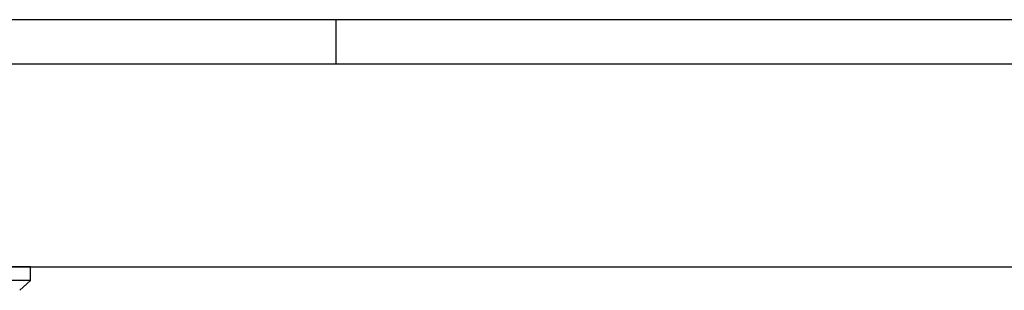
# Model space of a CAD drawing. Header units: inches. Extents: x 5 to 265, y 5 to 171.
# Tile 8 of 27: x 49.562 to 52.554, y 141.656 to 142.477. Entities that reach past the tile are written whole.
import ezdxf

# ---------------------------------------------------------------- set-up
doc = ezdxf.new("R2010")
doc.units = ezdxf.units.IN
doc.header["$LTSCALE"] = 14.96
doc.header["$MEASUREMENT"] = 0
doc.layers.get('0').update_dxf_attribs({"linetype": 'CONTINUOUS'})
doc.layers.add('03_ALL_AXES', color=7, linetype='CONTINUOUS')

msp = doc.modelspace()

# ---------------------------------------------------------------- linework, layer by layer
at = {"color": 7, "linetype": 'Continuous'}
for p, q in [((56.3284, 142.477), (37.0104, 142.477)), ((50.5229, 142.477), (50.5229, 142.342)), ((56.8724, 142.342), (36.4664, 142.342)), ((49.5951, 141.727), (43.8196, 141.727)), ((49.5951, 141.6861), (49.5951, 141.727)), ((49.5951, 141.6861), (43.8196, 141.6861)), ((49.5951, 141.6861), (49.5619, 141.6562))]:
    msp.add_line(p, q, dxfattribs=at)
at = {"layer": '03_ALL_AXES', "color": 7, "linetype": 'Continuous'}
msp.add_line((36.4034, 141.727), (56.9354, 141.727), dxfattribs=at)

doc.saveas('drawing.dxf')
